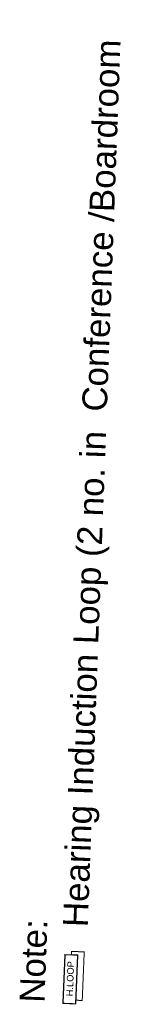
# Model space of a CAD drawing. Header units: millimetres. Extents: x 941089 to 2922714, y 799810 to 1997150.
# Tile 98 of 99: x 2920845 to 2922378, y 799810 to 814595. Entities that reach past the tile are written whole.
import ezdxf

# ---------------------------------------------------------------- set-up
doc = ezdxf.new("R2010")
doc.units = ezdxf.units.MM
doc.header["$LTSCALE"] = 10
doc.linetypes.add('DASHDOT', pattern=[1, 0.5, -0.25, 0, -0.25])
for name, color, linetype in [('FO-00$0$HEARING LOOP', 3, 'Continuous'), ('FO-00$0$TEXT', 7, 'Continuous'), ('REVISION', 1, 'DASHDOT')]:
    doc.layers.add(name, color=color, linetype=linetype)
doc.styles.add('FO-00$0$Arial', font='ARIAL.TTF')
doc.styles.add('FO-00$0$LABELS', font='ARIAL.TTF')

# ---------------------------------------------------------------- blocks, each defined once
blk = doc.blocks.new('FO-00')
at = {"layer": 'FO-00$0$HEARING LOOP', "const_width": 15}
for points in [[(2921497.7, 799825.6), (2921527.9, 800555.1), (2921719.4, 800547.1), (2921689.3, 799817.6), (2921497.7, 799825.6)], [(2921624.3, 800551.1), (2921626.5, 800604.7), (2921818, 800596.7), (2921787.9, 799867.2), (2921691.5, 799871.2)]]:
    blk.add_lwpolyline(points, dxfattribs=at)
at = {"layer": 'FO-00$0$HEARING LOOP'}
blk.add_lwpolyline([(2921689.3, 799817.6), (2921719.4, 800547.1), (2921527.9, 800555.1), (2921497.7, 799825.6)], close=True, dxfattribs=at)
at = {"layer": 'FO-00$0$HEARING LOOP', "insert": (2921545, 799932.4), "char_height": 100, "width": 637.465, "attachment_point": 1, "rotation": 87.63356, "style": 'FO-00$0$Arial'}
blk.add_mtext('H.LOOP', dxfattribs=at)
at = {"layer": 'FO-00$0$TEXT', "width": 19537.01, "attachment_point": 1, "rotation": 87.86686, "style": 'FO-00$0$LABELS'}
for s, insert, char_height in [('Hearing Induction Loop (2 no. in  Conference /Boardroom', (2921495.4, 800977.7, 0), 375.007), ('Note:', (2920843, 799842.3, 0), 375.01)]:
    blk.add_mtext(s, dxfattribs=dict(at, insert=insert, char_height=char_height))

msp = doc.modelspace()

# ---------------------------------------------------------------- block references
at = {"layer": 'REVISION'}
msp.add_blockref('FO-00', (0, 0), dxfattribs=at)

doc.saveas('drawing.dxf')
